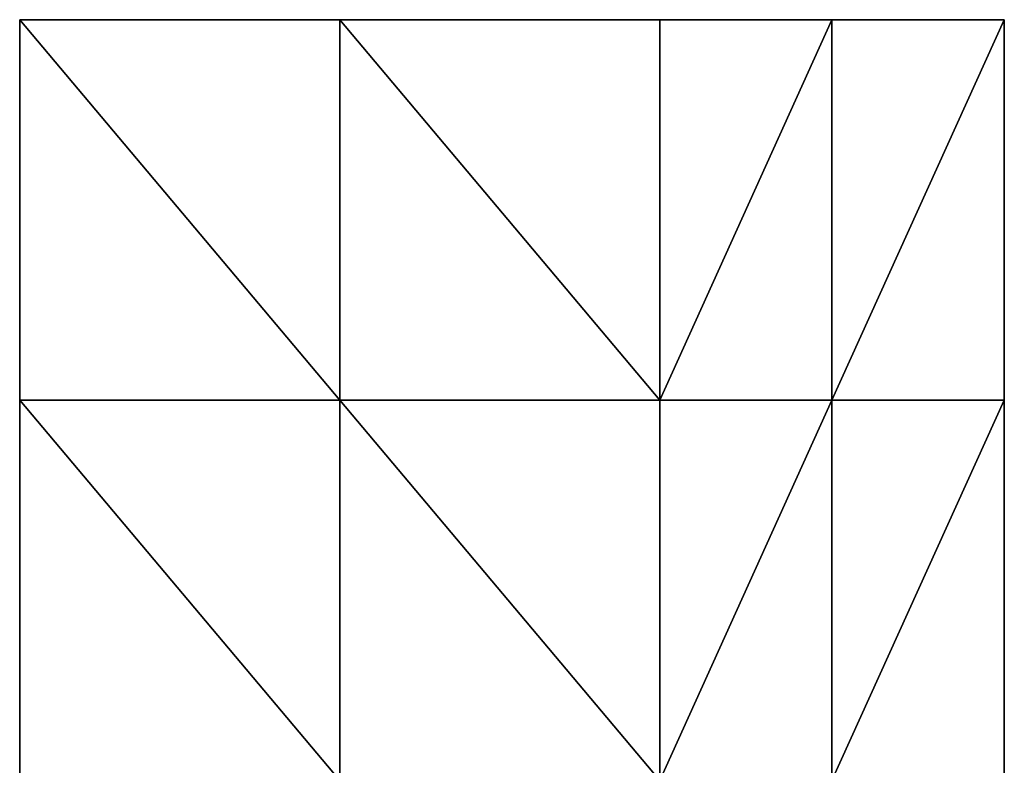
# Model space of a CAD drawing. Header units: inches. Extents: x -94 to 50, y -71 to 152.
# Tile 256 of 256: x -94 to 50, y 43 to 152. Entities that reach past the tile are written whole.
import ezdxf

# ---------------------------------------------------------------- set-up
doc = ezdxf.new("R2010")
doc.units = ezdxf.units.IN
doc.header["$MEASUREMENT"] = 0
doc.layers.add('UMGEBUNG_WEITER', color=7, linetype='Continuous', true_color=0x00b359)

msp = doc.modelspace()

# ---------------------------------------------------------------- meshes
at = {"layer": 'UMGEBUNG_WEITER', "color": 112, "true_color": 0x00b359}
mesh = msp.add_polyface(dxfattribs=at)
corners = [(-46.89, 152, -5), (-46.89, 96.25, -5), (-93.78, 96.25, -5), (-93.78, 152, -5), (-46.89, 152), (-46.89, 96.25), (-93.78, 96.25), (-93.78, 152)]
mesh.append_faces([[corners[k] for k in face] for face in [(0, 1, 3, 0), (4, 7, 5, 4), (0, 4, 1, 0), (1, 5, 2, 1), (2, 6, 3, 2), (3, 7, 0, 3)]], dxfattribs={"vtx1": -1, "vtx3": -1, "color": 112})
mesh.append_faces([[corners[k] for k in face] for face in [(1, 2, 3, 1), (7, 6, 5, 7), (4, 5, 1, 4), (5, 6, 2, 5), (6, 7, 3, 6), (7, 4, 0, 7)]], dxfattribs={"vtx2": -1, "vtx3": -1, "color": 112})
mesh = msp.add_polyface(dxfattribs=at)
corners = [(0, 152, -5), (0, 96.25, -5), (-46.89, 96.25, -5), (-46.89, 152, -5), (0, 152), (0, 96.25), (-46.89, 96.25), (-46.89, 152)]
mesh.append_faces([[corners[k] for k in face] for face in [(0, 1, 3, 0), (4, 7, 5, 4), (0, 4, 1, 0), (1, 5, 2, 1), (2, 6, 3, 2), (3, 7, 0, 3)]], dxfattribs={"vtx1": -1, "vtx3": -1, "color": 112})
mesh.append_faces([[corners[k] for k in face] for face in [(1, 2, 3, 1), (7, 6, 5, 7), (4, 5, 1, 4), (5, 6, 2, 5), (6, 7, 3, 6), (7, 4, 0, 7)]], dxfattribs={"vtx2": -1, "vtx3": -1, "color": 112})
mesh = msp.add_polyface(dxfattribs=at)
corners = [(0, 152, -15), (25.25, 152, -5.6), (25.25, 96.25, -5.6), (0, 96.25, -15), (0, 152), (25.25, 152, 9.4), (25.25, 96.25, 9.4), (0, 96.25)]
mesh.append_faces([[corners[k] for k in face] for face in [(0, 1, 3, 0), (4, 7, 5, 4), (0, 4, 1, 0), (1, 5, 2, 1), (2, 6, 3, 2), (3, 7, 0, 3)]], dxfattribs={"vtx1": -1, "vtx3": -1, "color": 112})
mesh.append_faces([[corners[k] for k in face] for face in [(1, 2, 3, 1), (7, 6, 5, 7), (4, 5, 1, 4), (5, 6, 2, 5), (6, 7, 3, 6), (7, 4, 0, 7)]], dxfattribs={"vtx2": -1, "vtx3": -1, "color": 112})
mesh = msp.add_polyface(dxfattribs=at)
corners = [(25.25, 152, -5.6), (50.5, 152, 3.8), (50.5, 96.25, 3.8), (25.25, 96.25, -5.6), (25.25, 152, 9.4), (50.5, 152, 18.8), (50.5, 96.25, 18.8), (25.25, 96.25, 9.4)]
mesh.append_faces([[corners[k] for k in face] for face in [(0, 1, 3, 0), (4, 7, 5, 4), (0, 4, 1, 0), (1, 5, 2, 1), (2, 6, 3, 2), (3, 7, 0, 3)]], dxfattribs={"vtx1": -1, "vtx3": -1, "color": 112})
mesh.append_faces([[corners[k] for k in face] for face in [(1, 2, 3, 1), (7, 6, 5, 7), (4, 5, 1, 4), (5, 6, 2, 5), (6, 7, 3, 6), (7, 4, 0, 7)]], dxfattribs={"vtx2": -1, "vtx3": -1, "color": 112})
mesh = msp.add_polyface(dxfattribs=at)
corners = [(-46.89, 96.25, -5), (-46.89, 40.5, -5), (-93.78, 40.5, -5), (-93.78, 96.25, -5), (-46.89, 96.25), (-46.89, 40.5), (-93.78, 40.5), (-93.78, 96.25)]
mesh.append_faces([[corners[k] for k in face] for face in [(0, 1, 3, 0), (4, 7, 5, 4), (0, 4, 1, 0), (1, 5, 2, 1), (2, 6, 3, 2), (3, 7, 0, 3)]], dxfattribs={"vtx1": -1, "vtx3": -1, "color": 112})
mesh.append_faces([[corners[k] for k in face] for face in [(1, 2, 3, 1), (7, 6, 5, 7), (4, 5, 1, 4), (5, 6, 2, 5), (6, 7, 3, 6), (7, 4, 0, 7)]], dxfattribs={"vtx2": -1, "vtx3": -1, "color": 112})
mesh = msp.add_polyface(dxfattribs=at)
corners = [(0, 96.25, -5), (0, 40.5, -5), (-46.89, 40.5, -5), (-46.89, 96.25, -5), (0, 96.25), (0, 40.5), (-46.89, 40.5), (-46.89, 96.25)]
mesh.append_faces([[corners[k] for k in face] for face in [(0, 1, 3, 0), (4, 7, 5, 4), (0, 4, 1, 0), (1, 5, 2, 1), (2, 6, 3, 2), (3, 7, 0, 3)]], dxfattribs={"vtx1": -1, "vtx3": -1, "color": 112})
mesh.append_faces([[corners[k] for k in face] for face in [(1, 2, 3, 1), (7, 6, 5, 7), (4, 5, 1, 4), (5, 6, 2, 5), (6, 7, 3, 6), (7, 4, 0, 7)]], dxfattribs={"vtx2": -1, "vtx3": -1, "color": 112})
mesh = msp.add_polyface(dxfattribs=at)
corners = [(0, 96.25, -15), (25.25, 96.25, -5.6), (25.25, 40.5, -5.6), (0, 40.5, -15), (0, 96.25), (25.25, 96.25, 9.4), (25.25, 40.5, 9.4), (0, 40.5)]
mesh.append_faces([[corners[k] for k in face] for face in [(0, 1, 3, 0), (4, 7, 5, 4), (0, 4, 1, 0), (1, 5, 2, 1), (2, 6, 3, 2), (3, 7, 0, 3)]], dxfattribs={"vtx1": -1, "vtx3": -1, "color": 112})
mesh.append_faces([[corners[k] for k in face] for face in [(1, 2, 3, 1), (7, 6, 5, 7), (4, 5, 1, 4), (5, 6, 2, 5), (6, 7, 3, 6), (7, 4, 0, 7)]], dxfattribs={"vtx2": -1, "vtx3": -1, "color": 112})
mesh = msp.add_polyface(dxfattribs=at)
corners = [(25.25, 96.25, -5.6), (50.5, 96.25, 3.8), (50.5, 40.5, 3.8), (25.25, 40.5, -5.6), (25.25, 96.25, 9.4), (50.5, 96.25, 18.8), (50.5, 40.5, 18.8), (25.25, 40.5, 9.4)]
mesh.append_faces([[corners[k] for k in face] for face in [(0, 1, 3, 0), (4, 7, 5, 4), (0, 4, 1, 0), (1, 5, 2, 1), (2, 6, 3, 2), (3, 7, 0, 3)]], dxfattribs={"vtx1": -1, "vtx3": -1, "color": 112})
mesh.append_faces([[corners[k] for k in face] for face in [(1, 2, 3, 1), (7, 6, 5, 7), (4, 5, 1, 4), (5, 6, 2, 5), (6, 7, 3, 6), (7, 4, 0, 7)]], dxfattribs={"vtx2": -1, "vtx3": -1, "color": 112})

doc.saveas('drawing.dxf')
